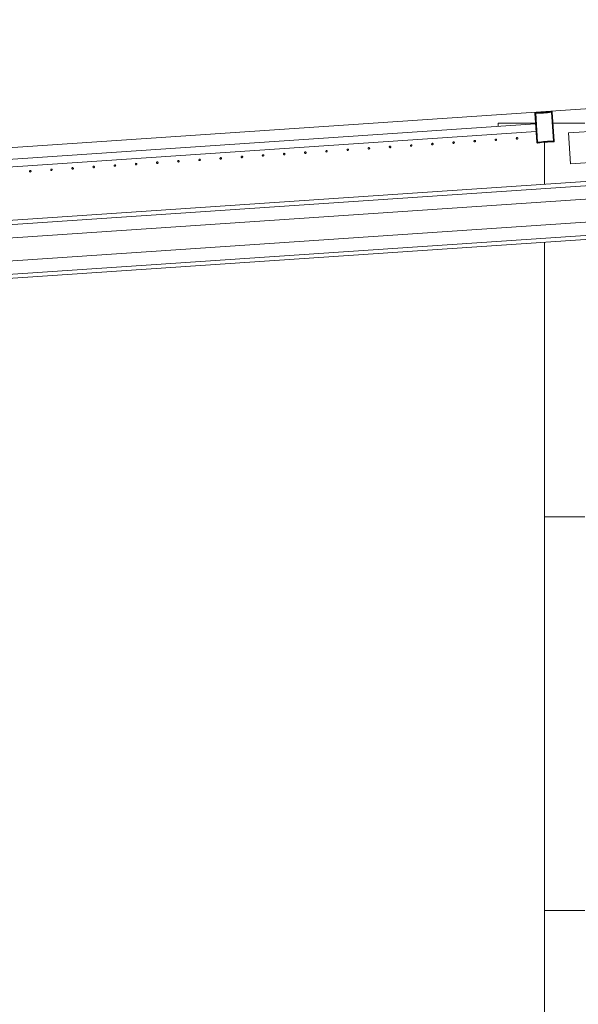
# Model space of a CAD drawing. Header units: millimetres. Extents: x -2624 to 101766, y -16 to 109490.
# Tile 151 of 153: x 92130 to 93579, y 90995 to 93547. Entities that reach past the tile are written whole.
import ezdxf

# ---------------------------------------------------------------- set-up
doc = ezdxf.new("R2010")
doc.units = ezdxf.units.MM
doc.header["$MEASUREMENT"] = 0
for name, color, linetype in [('Nouveau_Terrain _ Modifié.Terrain', 7, 'Continuous'), ('VRD _ Bordure.VRD', 7, 'Continuous'), ('VRD _ Clôture.VRD', 7, 'Continuous'), ('VRD _ Portail.VRD', 7, 'Continuous')]:
    doc.layers.add(name, color=color, linetype=linetype)

# ---------------------------------------------------------------- blocks, each defined once
blk = doc.blocks.new('Élément de coupe_13')
at = {"layer": 'VRD _ Bordure.VRD', "color": 7, "linetype": 'Continuous', "lineweight": 15}
for p, q in [((93468.1, 93278), (93371.3, 93278)), ((93371.3, 93278), (93371.3, 93269.8)), ((93595.9, 93278), (93513.2, 93278)), ((93491.3, 93229), (93491.3, 93119.7)), ((93491.3, 92969.3), (93491.3, 92278)), ((93491.3, 92278), (93491.3, 92258)), ((93491.3, 92258), (93595.9, 92258)), ((93491.3, 92258), (93491.3, 91258)), ((93491.3, 91258), (93491.3, 91238)), ((93491.3, 91238), (93595.9, 91238)), ((93491.3, 91238), (93491.3, 90238))]:
    blk.add_line(p, q, dxfattribs=at)
blk = doc.blocks.new('Élément de coupe_164')
at = {"layer": 'VRD _ Portail.VRD', "color": 7, "linetype": 'Continuous', "lineweight": 15}
for p, q in [((93692.8, 93262.6), (93553.1, 93253.1)), ((93553.1, 93253.1), (93558.5, 93173.3)), ((93558.5, 93173.3), (93698.2, 93182.8)), ((93701.5, 93133.9), (85390.4, 92572.6)), ((93702.2, 93123.2), (85391.1, 92561.9)), ((86602.3, 92609.3), (93704.5, 93089)), ((86606.3, 92549.4), (93708.6, 93029.1)), ((93710.9, 92994.9), (85399.8, 92433.6)), ((93711.6, 92984.2), (85400.5, 92422.9))]:
    blk.add_line(p, q, dxfattribs=at)
blk = doc.blocks.new('Élément de coupe_166')
at = {"layer": 'Nouveau_Terrain _ Modifié.Terrain', "color": 7, "linetype": 'Continuous', "lineweight": 15}
blk.add_line((97017.5, 93546.5), (90867.5, 93131.2), dxfattribs=at)
blk = doc.blocks.new('Élément de coupe_172')
at = {"layer": 'VRD _ Clôture.VRD', "color": 7, "linetype": 'Continuous', "lineweight": 15}
for p, q in [((90696.4, 93089.1), (93468.2, 93276.3)), ((90697.8, 93069.2), (93469.6, 93256.4))]:
    blk.add_line(p, q, dxfattribs=at)
blk = doc.blocks.new('Élément de coupe_1423')
at = {"layer": 'VRD _ Clôture.VRD', "color": 7, "linetype": 'Continuous', "lineweight": 15}
for p, q in [((93466.4, 93304.4), (93466.5, 93304.9)), ((93466.4, 93304), (93466.4, 93304.4)), ((93466.4, 93304), (93471.4, 93228.7)), ((93466.5, 93304.9), (93466.7, 93305.2)), ((93466.9, 93304), (93466.5, 93304)), ((93466.7, 93305.2), (93466.9, 93305.6)), ((93466.9, 93305.6), (93467.2, 93305.8)), ((93467.6, 93304.1), (93466.9, 93304)), ((93467.2, 93305.8), (93467.6, 93306)), ((93467.6, 93306), (93468, 93306.1)), ((93468.3, 93304.1), (93467.6, 93304.1)), ((93468, 93306.1), (93468.4, 93306.2)), ((93468.3, 93304.1), (93473.4, 93228.9)), ((93473.5, 93306.1), (93468.4, 93306.2)), ((93468.4, 93305.6), (93468.4, 93306)), ((93468.4, 93305), (93468.4, 93305.6)), ((93468.5, 93304.2), (93468.4, 93305)), ((93468.5, 93304.2), (93473.5, 93304.1)), ((93473.5, 93306.1), (93478.6, 93306.1)), ((93478.6, 93304.1), (93473.5, 93304.1)), ((93478.6, 93306.1), (93483.7, 93306.2)), ((93483.7, 93304.3), (93478.6, 93304.1)), ((93483.7, 93306.2), (93488.7, 93306.5)), ((93488.9, 93304.6), (93483.7, 93304.3)), ((93488.7, 93306.5), (93493.8, 93306.9)), ((93494, 93305), (93488.9, 93304.6)), ((93493.8, 93306.9), (93498.9, 93307.4)), ((93499.1, 93305.5), (93494, 93305)), ((93498.9, 93307.4), (93503.9, 93308.1)), ((93504.2, 93306.2), (93499.1, 93305.5)), ((93503.9, 93308.1), (93508.9, 93308.9)), ((93509.1, 93307), (93504.2, 93306.2)), ((93509.3, 93308.9), (93508.9, 93308.9)), ((93509, 93308.3), (93508.9, 93308.8)), ((93509.1, 93307.7), (93509, 93308.3)), ((93509.1, 93307), (93509.1, 93307.7)), ((93509.3, 93308.9), (93509.7, 93308.9)), ((93509.3, 93306.8), (93510.1, 93306.9)), ((93514.4, 93231.7), (93509.3, 93306.8)), ((93509.7, 93308.9), (93510.1, 93308.7)), ((93510.5, 93308.5), (93510.1, 93308.7)), ((93510.1, 93306.9), (93510.7, 93307)), ((93510.5, 93308.5), (93510.8, 93308.2)), ((93510.7, 93307), (93511.1, 93307)), ((93510.8, 93308.2), (93511, 93307.9)), ((93511, 93307.9), (93511.2, 93307.5)), ((93511.3, 93307.1), (93511.2, 93307.5)), ((93516.3, 93231.7), (93511.3, 93307.1)), ((93471.5, 93228.2), (93471.4, 93228.7)), ((93471.5, 93228.2), (93471.7, 93227.9)), ((93472, 93228.7), (93471.6, 93228.7)), ((93471.7, 93227.9), (93471.9, 93227.5)), ((93471.9, 93227.5), (93472.2, 93227.2)), ((93472.6, 93228.8), (93472, 93228.7)), ((93472.6, 93227), (93472.2, 93227.2)), ((93473.4, 93228.9), (93472.6, 93228.8)), ((93472.6, 93227), (93472.9, 93226.9)), ((93472.9, 93226.9), (93473.4, 93226.8)), ((93473.4, 93226.8), (93473.8, 93226.8)), ((93473.6, 93228.8), (93478.5, 93229.5)), ((93473.6, 93228.8), (93473.6, 93228)), ((93473.6, 93228), (93473.7, 93227.4)), ((93473.7, 93227.4), (93473.8, 93227)), ((93473.8, 93226.8), (93478.8, 93227.6)), ((93478.5, 93229.5), (93483.6, 93230.2)), ((93478.8, 93227.6), (93483.8, 93228.3)), ((93483.6, 93230.2), (93488.7, 93230.7)), ((93483.8, 93228.3), (93488.9, 93228.8)), ((93488.7, 93230.7), (93493.8, 93231.2)), ((93488.9, 93228.8), (93494, 93229.2)), ((93493.8, 93231.2), (93499, 93231.4)), ((93494, 93229.2), (93499, 93229.5)), ((93499, 93231.4), (93504.1, 93231.6)), ((93504.1, 93229.6), (93499, 93229.5)), ((93504.1, 93231.6), (93509.2, 93231.6)), ((93504.1, 93229.6), (93509.2, 93229.7)), ((93514.2, 93231.5), (93509.2, 93231.6)), ((93509.2, 93229.7), (93514.3, 93229.6)), ((93514.2, 93231.5), (93514.2, 93230.8)), ((93514.2, 93230.8), (93514.3, 93230.1)), ((93514.3, 93230.1), (93514.3, 93229.7)), ((93514.3, 93229.6), (93514.7, 93229.6)), ((93514.4, 93231.7), (93515.1, 93231.7)), ((93514.7, 93229.6), (93515.1, 93229.7)), ((93515.1, 93231.7), (93515.8, 93231.7)), ((93515.1, 93229.7), (93515.5, 93229.9)), ((93515.5, 93229.9), (93515.8, 93230.2)), ((93515.8, 93231.7), (93516.2, 93231.7)), ((93515.8, 93230.2), (93516, 93230.5)), ((93516, 93230.5), (93516.2, 93230.9)), ((93516.2, 93230.9), (93516.3, 93231.3)), ((93516.3, 93231.3), (93516.3, 93231.7))]:
    blk.add_line(p, q, dxfattribs=at)
blk = doc.blocks.new('Élément de coupe_1546')
at = {"layer": 'VRD _ Clôture.VRD', "color": 7, "linetype": 'Continuous', "lineweight": 15}
for p, q in [((92156, 93154.3), (92155.9, 93154)), ((92155.9, 93154), (92155.9, 93153.6)), ((92155.9, 93153.6), (92155.9, 93153.3)), ((92155.9, 93153.3), (92156.1, 93152.9)), ((92156.1, 93154.6), (92156, 93154.3)), ((92156.3, 93154.9), (92156.1, 93154.6)), ((92156.1, 93152.9), (92156.2, 93152.6)), ((92156.2, 93152.6), (92156.4, 93152.4)), ((92156.8, 93155.4), (92156.5, 93155.2)), ((92156.7, 93152.1), (92157, 93151.9)), ((92157.1, 93155.6), (92156.8, 93155.4)), ((92157, 93151.9), (92157.3, 93151.8)), ((92157.4, 93155.7), (92157.1, 93155.6)), ((92157.3, 93151.8), (92157.7, 93151.8)), ((92157.7, 93155.7), (92157.4, 93155.7)), ((92158.1, 93155.7), (92157.7, 93155.7)), ((92157.7, 93151.8), (92158, 93151.7)), ((92158, 93151.7), (92158.4, 93151.8)), ((92158.4, 93155.7), (92158.1, 93155.7)), ((92158.8, 93155.5), (92158.4, 93155.7)), ((92158.4, 93151.8), (92158.7, 93151.9)), ((92158.7, 93151.9), (92159, 93152.1)), ((92159.1, 93155.4), (92158.8, 93155.5)), ((92159, 93152.1), (92159.3, 93152.3)), ((92159.5, 93154.9), (92159.3, 93155.1)), ((92159.7, 93154.6), (92159.5, 93154.9)), ((92159.5, 93152.6), (92159.7, 93152.9)), ((92159.8, 93154.2), (92159.7, 93154.6)), ((92159.7, 93152.9), (92159.8, 93153.2)), ((92159.9, 93153.9), (92159.8, 93154.2)), ((92159.8, 93153.2), (92159.9, 93153.5)), ((92159.9, 93153.5), (92159.9, 93153.9))]:
    blk.add_line(p, q, dxfattribs=at)
blk = doc.blocks.new('Élément de coupe_1547')
at = {"layer": 'VRD _ Clôture.VRD', "color": 7, "linetype": 'Continuous', "lineweight": 15}
for p, q in [((92211, 93158.3), (92210.8, 93158)), ((92210.8, 93158), (92210.8, 93157.7)), ((92210.8, 93157.7), (92210.8, 93157.3)), ((92210.8, 93157.3), (92210.8, 93157)), ((92210.8, 93157), (92210.9, 93156.6)), ((92210.9, 93156.6), (92211.1, 93156.3)), ((92211.1, 93158.6), (92211, 93158.3)), ((92211.1, 93156.3), (92211.3, 93156.1)), ((92211.6, 93159.1), (92211.4, 93158.9)), ((92211.9, 93159.3), (92211.6, 93159.1)), ((92211.6, 93155.8), (92211.9, 93155.7)), ((92212.3, 93159.4), (92211.9, 93159.3)), ((92211.9, 93155.7), (92212.2, 93155.5)), ((92212.2, 93155.5), (92212.5, 93155.5)), ((92212.6, 93159.4), (92212.3, 93159.4)), ((92212.5, 93155.5), (92212.9, 93155.5)), ((92213, 93159.4), (92212.6, 93159.4)), ((92212.9, 93155.5), (92213.2, 93155.5)), ((92213.3, 93159.4), (92213, 93159.4)), ((92213.2, 93155.5), (92213.6, 93155.6)), ((92213.6, 93159.2), (92213.3, 93159.4)), ((92213.9, 93159.1), (92213.6, 93159.2)), ((92213.6, 93155.6), (92213.9, 93155.8)), ((92213.9, 93155.8), (92214.1, 93156)), ((92214.4, 93158.6), (92214.2, 93158.8)), ((92214.6, 93158.3), (92214.4, 93158.6)), ((92214.4, 93156.3), (92214.6, 93156.6)), ((92214.7, 93157.9), (92214.6, 93158.3)), ((92214.6, 93156.6), (92214.7, 93156.9)), ((92214.8, 93157.6), (92214.7, 93157.9)), ((92214.7, 93157.2), (92214.8, 93157.6)), ((92214.7, 93156.9), (92214.7, 93157.2))]:
    blk.add_line(p, q, dxfattribs=at)
blk = doc.blocks.new('Élément de coupe_1548')
at = {"layer": 'VRD _ Clôture.VRD', "color": 7, "linetype": 'Continuous', "lineweight": 15}
for p, q in [((92265.7, 93161.7), (92265.6, 93161.4)), ((92265.6, 93161.4), (92265.6, 93161)), ((92265.6, 93161), (92265.7, 93160.7)), ((92265.8, 93162), (92265.7, 93161.7)), ((92265.7, 93160.7), (92265.8, 93160.3)), ((92266, 93162.3), (92265.8, 93162)), ((92265.8, 93160.3), (92266, 93160)), ((92266, 93160), (92266.2, 93159.8)), ((92266.5, 93162.8), (92266.2, 93162.6)), ((92266.8, 93163), (92266.5, 93162.8)), ((92266.5, 93159.5), (92266.8, 93159.4)), ((92267.2, 93163.1), (92266.8, 93163)), ((92266.8, 93159.4), (92267.1, 93159.2)), ((92267.1, 93159.2), (92267.4, 93159.2)), ((92267.5, 93163.2), (92267.2, 93163.1)), ((92267.4, 93159.2), (92267.8, 93159.2)), ((92267.8, 93163.1), (92267.5, 93163.2)), ((92268.2, 93163.1), (92267.8, 93163.1)), ((92267.8, 93159.2), (92268.1, 93159.2)), ((92268.1, 93159.2), (92268.4, 93159.3)), ((92268.5, 93163), (92268.2, 93163.1)), ((92268.4, 93159.3), (92268.7, 93159.5)), ((92268.8, 93162.8), (92268.5, 93163)), ((92268.7, 93159.5), (92269, 93159.7)), ((92269.3, 93162.3), (92269.1, 93162.5)), ((92269.2, 93160), (92269.4, 93160.3)), ((92269.5, 93162), (92269.3, 93162.3)), ((92269.4, 93160.3), (92269.6, 93160.6)), ((92269.6, 93161.6), (92269.5, 93162)), ((92269.6, 93161.3), (92269.6, 93161.6)), ((92269.6, 93160.9), (92269.6, 93161.3)), ((92269.6, 93160.6), (92269.6, 93160.9))]:
    blk.add_line(p, q, dxfattribs=at)
blk = doc.blocks.new('Élément de coupe_1549')
at = {"layer": 'VRD _ Clôture.VRD', "color": 7, "linetype": 'Continuous', "lineweight": 15}
for p, q in [((92320.6, 93165.4), (92320.5, 93165.1)), ((92320.5, 93165.1), (92320.5, 93164.7)), ((92320.5, 93164.7), (92320.6, 93164.4)), ((92320.7, 93165.7), (92320.6, 93165.4)), ((92320.6, 93164.4), (92320.7, 93164.1)), ((92320.9, 93166), (92320.7, 93165.7)), ((92320.7, 93164.1), (92320.8, 93163.7)), ((92320.8, 93163.7), (92321.1, 93163.5)), ((92321.4, 93166.5), (92321.1, 93166.3)), ((92321.3, 93163.2), (92321.6, 93163.1)), ((92321.7, 93166.7), (92321.4, 93166.5)), ((92321.6, 93163.1), (92322, 93162.9)), ((92322, 93166.8), (92321.7, 93166.7)), ((92322.4, 93166.9), (92322, 93166.8)), ((92322, 93162.9), (92322.3, 93162.9)), ((92322.3, 93162.9), (92322.6, 93162.9)), ((92322.7, 93166.9), (92322.4, 93166.9)), ((92322.6, 93162.9), (92323, 93162.9)), ((92323.1, 93166.8), (92322.7, 93166.9)), ((92323, 93162.9), (92323.3, 93163)), ((92323.4, 93166.7), (92323.1, 93166.8)), ((92323.3, 93163), (92323.6, 93163.2)), ((92323.7, 93166.5), (92323.4, 93166.7)), ((92323.6, 93163.2), (92323.9, 93163.4)), ((92324.2, 93166), (92323.9, 93166.2)), ((92324.1, 93163.7), (92324.3, 93164)), ((92324.3, 93165.7), (92324.2, 93166)), ((92324.4, 93165.3), (92324.3, 93165.7)), ((92324.3, 93164), (92324.4, 93164.3)), ((92324.5, 93165), (92324.4, 93165.3)), ((92324.4, 93164.3), (92324.5, 93164.7)), ((92324.5, 93164.7), (92324.5, 93165))]:
    blk.add_line(p, q, dxfattribs=at)
blk = doc.blocks.new('Élément de coupe_1550')
at = {"layer": 'VRD _ Clôture.VRD', "color": 7, "linetype": 'Continuous', "lineweight": 15}
for p, q in [((92375.5, 93169.1), (92375.4, 93168.8)), ((92375.4, 93168.8), (92375.4, 93168.4)), ((92375.4, 93168.4), (92375.4, 93168.1)), ((92375.4, 93168.1), (92375.6, 93167.8)), ((92375.6, 93169.5), (92375.5, 93169.1)), ((92375.8, 93169.7), (92375.6, 93169.5)), ((92375.6, 93167.8), (92375.7, 93167.5)), ((92375.7, 93167.5), (92375.9, 93167.2)), ((92376.3, 93170.2), (92376, 93170)), ((92376.2, 93167), (92376.5, 93166.8)), ((92376.6, 93170.4), (92376.3, 93170.2)), ((92376.5, 93166.8), (92376.8, 93166.6)), ((92376.9, 93170.5), (92376.6, 93170.4)), ((92376.8, 93166.6), (92377.2, 93166.6)), ((92377.2, 93170.6), (92376.9, 93170.5)), ((92377.6, 93170.6), (92377.2, 93170.6)), ((92377.2, 93166.6), (92377.5, 93166.6)), ((92377.5, 93166.6), (92377.9, 93166.6)), ((92377.9, 93170.5), (92377.6, 93170.6)), ((92378.3, 93170.4), (92377.9, 93170.5)), ((92377.9, 93166.6), (92378.2, 93166.7)), ((92378.2, 93166.7), (92378.5, 93166.9)), ((92378.6, 93170.2), (92378.3, 93170.4)), ((92378.5, 93166.9), (92378.8, 93167.1)), ((92379, 93169.7), (92378.8, 93170)), ((92379.2, 93169.4), (92379, 93169.7)), ((92379, 93167.4), (92379.2, 93167.7)), ((92379.3, 93169), (92379.2, 93169.4)), ((92379.2, 93167.7), (92379.3, 93168)), ((92379.4, 93168.7), (92379.3, 93169)), ((92379.3, 93168), (92379.4, 93168.4)), ((92379.4, 93168.4), (92379.4, 93168.7))]:
    blk.add_line(p, q, dxfattribs=at)
blk = doc.blocks.new('Élément de coupe_1551')
at = {"layer": 'VRD _ Clôture.VRD', "color": 7, "linetype": 'Continuous', "lineweight": 15}
for p, q in [((92430.5, 93173.2), (92430.3, 93172.8)), ((92430.3, 93172.8), (92430.3, 93172.5)), ((92430.3, 93172.5), (92430.3, 93172.1)), ((92430.3, 93172.1), (92430.3, 93171.8)), ((92430.3, 93171.8), (92430.4, 93171.5)), ((92430.4, 93171.5), (92430.6, 93171.2)), ((92430.6, 93173.5), (92430.5, 93173.2)), ((92430.6, 93171.2), (92430.8, 93170.9)), ((92431.1, 93173.9), (92430.9, 93173.7)), ((92431.4, 93174.1), (92431.1, 93173.9)), ((92431.8, 93174.2), (92431.4, 93174.1)), ((92432.1, 93174.3), (92431.8, 93174.2)), ((92432.5, 93174.3), (92432.1, 93174.3)), ((92432.8, 93174.2), (92432.5, 93174.3)), ((92433.1, 93174.1), (92432.8, 93174.2)), ((92433.4, 93173.9), (92433.1, 93174.1)), ((92433.4, 93170.6), (92433.6, 93170.8)), ((92433.9, 93173.4), (92433.7, 93173.7)), ((92434.1, 93173.1), (92433.9, 93173.4)), ((92433.9, 93171.1), (92434.1, 93171.4)), ((92434.2, 93172.8), (92434.1, 93173.1)), ((92434.1, 93171.4), (92434.2, 93171.7)), ((92434.3, 93172.4), (92434.2, 93172.8)), ((92434.2, 93172.1), (92434.3, 93172.4)), ((92434.2, 93171.7), (92434.2, 93172.1)), ((92431.1, 93170.7), (92431.4, 93170.5)), ((92431.4, 93170.5), (92431.7, 93170.4)), ((92431.7, 93170.4), (92432, 93170.3)), ((92432, 93170.3), (92432.4, 93170.3)), ((92432.4, 93170.3), (92432.7, 93170.3)), ((92432.7, 93170.3), (92433.1, 93170.4)), ((92433.1, 93170.4), (92433.4, 93170.6))]:
    blk.add_line(p, q, dxfattribs=at)
blk = doc.blocks.new('Élément de coupe_1552')
at = {"layer": 'VRD _ Clôture.VRD', "color": 7, "linetype": 'Continuous', "lineweight": 15}
for p, q in [((92485.2, 93176.5), (92485.1, 93176.2)), ((92485.1, 93176.2), (92485.1, 93175.8)), ((92485.1, 93175.8), (92485.2, 93175.5)), ((92485.3, 93176.9), (92485.2, 93176.5)), ((92485.2, 93175.5), (92485.3, 93175.2)), ((92485.5, 93177.2), (92485.3, 93176.9)), ((92485.3, 93175.2), (92485.5, 93174.9)), ((92485.5, 93174.9), (92485.7, 93174.6)), ((92486, 93177.6), (92485.7, 93177.4)), ((92486.3, 93177.8), (92486, 93177.6)), ((92486, 93174.4), (92486.3, 93174.2)), ((92486.7, 93177.9), (92486.3, 93177.8)), ((92486.3, 93174.2), (92486.6, 93174.1)), ((92486.6, 93174.1), (92486.9, 93174)), ((92487, 93178), (92486.7, 93177.9)), ((92486.9, 93174), (92487.3, 93174)), ((92487.3, 93178), (92487, 93178)), ((92487.7, 93177.9), (92487.3, 93178)), ((92487.3, 93174), (92487.6, 93174)), ((92487.6, 93174), (92487.9, 93174.2)), ((92488, 93177.8), (92487.7, 93177.9)), ((92487.9, 93174.2), (92488.2, 93174.3)), ((92488.3, 93177.6), (92488, 93177.8)), ((92488.2, 93174.3), (92488.5, 93174.5)), ((92488.8, 93177.1), (92488.6, 93177.4)), ((92488.7, 93174.8), (92488.9, 93175.1)), ((92489, 93176.8), (92488.8, 93177.1)), ((92488.9, 93175.1), (92489.1, 93175.4)), ((92489.1, 93176.5), (92489, 93176.8)), ((92489.1, 93176.1), (92489.1, 93176.5)), ((92489.1, 93175.8), (92489.1, 93176.1)), ((92489.1, 93175.4), (92489.1, 93175.8))]:
    blk.add_line(p, q, dxfattribs=at)
blk = doc.blocks.new('Élément de coupe_1553')
at = {"layer": 'VRD _ Clôture.VRD', "color": 7, "linetype": 'Continuous', "lineweight": 15}
for p, q in [((92540.1, 93180.2), (92540, 93179.9)), ((92540, 93179.9), (92540, 93179.6)), ((92540, 93179.6), (92540.1, 93179.2)), ((92540.2, 93180.6), (92540.1, 93180.2)), ((92540.1, 93179.2), (92540.2, 93178.9)), ((92540.4, 93180.9), (92540.2, 93180.6)), ((92540.2, 93178.9), (92540.3, 93178.6)), ((92540.3, 93178.6), (92540.6, 93178.3)), ((92540.9, 93181.3), (92540.6, 93181.1)), ((92540.8, 93178.1), (92541.1, 93177.9)), ((92541.2, 93181.5), (92540.9, 93181.3)), ((92541.1, 93177.9), (92541.5, 93177.8)), ((92541.5, 93181.6), (92541.2, 93181.5)), ((92541.9, 93181.7), (92541.5, 93181.6)), ((92541.5, 93177.8), (92541.8, 93177.7)), ((92541.8, 93177.7), (92542.1, 93177.7)), ((92542.2, 93181.7), (92541.9, 93181.7)), ((92542.1, 93177.7), (92542.5, 93177.7)), ((92542.6, 93181.6), (92542.2, 93181.7)), ((92542.5, 93177.7), (92542.8, 93177.9)), ((92542.9, 93181.5), (92542.6, 93181.6)), ((92542.8, 93177.9), (92543.1, 93178)), ((92543.2, 93181.3), (92542.9, 93181.5)), ((92543.1, 93178), (92543.4, 93178.2)), ((92543.7, 93180.8), (92543.4, 93181.1)), ((92543.6, 93178.5), (92543.8, 93178.8)), ((92543.8, 93180.5), (92543.7, 93180.8)), ((92543.9, 93180.2), (92543.8, 93180.5)), ((92543.8, 93178.8), (92543.9, 93179.1)), ((92544, 93179.8), (92543.9, 93180.2)), ((92543.9, 93179.1), (92544, 93179.5)), ((92544, 93179.5), (92544, 93179.8))]:
    blk.add_line(p, q, dxfattribs=at)
blk = doc.blocks.new('Élément de coupe_1554')
at = {"layer": 'VRD _ Clôture.VRD', "color": 7, "linetype": 'Continuous', "lineweight": 15}
for p, q in [((92595, 93184), (92594.9, 93183.6)), ((92594.9, 93183.6), (92594.9, 93183.3)), ((92594.9, 93183.3), (92594.9, 93182.9)), ((92594.9, 93182.9), (92595.1, 93182.6)), ((92595.1, 93184.3), (92595, 93184)), ((92595.3, 93184.6), (92595.1, 93184.3)), ((92595.1, 93182.6), (92595.2, 93182.3)), ((92595.2, 93182.3), (92595.4, 93182)), ((92595.8, 93185.1), (92595.5, 93184.8)), ((92595.7, 93181.8), (92596, 93181.6)), ((92596.1, 93185.2), (92595.8, 93185.1)), ((92596, 93181.6), (92596.3, 93181.5)), ((92596.4, 93185.3), (92596.1, 93185.2)), ((92596.3, 93181.5), (92596.7, 93181.4)), ((92596.7, 93185.4), (92596.4, 93185.3)), ((92597.1, 93185.4), (92596.7, 93185.4)), ((92596.7, 93181.4), (92597, 93181.4)), ((92597, 93181.4), (92597.4, 93181.5)), ((92597.4, 93185.3), (92597.1, 93185.4)), ((92597.8, 93185.2), (92597.4, 93185.3)), ((92597.4, 93181.5), (92597.7, 93181.6)), ((92597.7, 93181.6), (92598, 93181.7)), ((92598.1, 93185), (92597.8, 93185.2)), ((92598, 93181.7), (92598.3, 93182)), ((92598.5, 93184.5), (92598.3, 93184.8)), ((92598.7, 93184.2), (92598.5, 93184.5)), ((92598.5, 93182.2), (92598.7, 93182.5)), ((92598.8, 93183.9), (92598.7, 93184.2)), ((92598.7, 93182.5), (92598.8, 93182.8)), ((92598.9, 93183.5), (92598.8, 93183.9)), ((92598.8, 93182.8), (92598.9, 93183.2)), ((92598.9, 93183.2), (92598.9, 93183.5))]:
    blk.add_line(p, q, dxfattribs=at)
blk = doc.blocks.new('Élément de coupe_1555')
at = {"layer": 'VRD _ Clôture.VRD', "color": 7, "linetype": 'Continuous', "lineweight": 15}
for p, q in [((92650, 93188), (92649.8, 93187.7)), ((92649.8, 93187.7), (92649.8, 93187.3)), ((92649.8, 93187.3), (92649.8, 93187)), ((92649.8, 93187), (92649.8, 93186.6)), ((92649.8, 93186.6), (92649.9, 93186.3)), ((92649.9, 93186.3), (92650.1, 93186)), ((92650.1, 93188.3), (92650, 93188)), ((92650.1, 93186), (92650.3, 93185.7)), ((92650.6, 93188.8), (92650.4, 93188.5)), ((92650.9, 93188.9), (92650.6, 93188.8)), ((92650.6, 93185.5), (92650.9, 93185.3)), ((92651.3, 93189), (92650.9, 93188.9)), ((92650.9, 93185.3), (92651.2, 93185.2)), ((92651.2, 93185.2), (92651.5, 93185.1)), ((92651.6, 93189.1), (92651.3, 93189)), ((92651.5, 93185.1), (92651.9, 93185.1)), ((92652, 93189.1), (92651.6, 93189.1)), ((92651.9, 93185.1), (92652.2, 93185.2)), ((92652.3, 93189), (92652, 93189.1)), ((92652.2, 93185.2), (92652.6, 93185.3)), ((92652.6, 93188.9), (92652.3, 93189)), ((92652.9, 93188.7), (92652.6, 93188.9)), ((92652.6, 93185.3), (92652.9, 93185.4)), ((92652.9, 93185.4), (92653.1, 93185.7)), ((92653.4, 93188.2), (92653.2, 93188.5)), ((92653.6, 93187.9), (92653.4, 93188.2)), ((92653.4, 93185.9), (92653.6, 93186.2)), ((92653.7, 93187.6), (92653.6, 93187.9)), ((92653.6, 93186.2), (92653.7, 93186.5)), ((92653.8, 93187.2), (92653.7, 93187.6)), ((92653.7, 93186.9), (92653.8, 93187.2)), ((92653.7, 93186.5), (92653.7, 93186.9))]:
    blk.add_line(p, q, dxfattribs=at)
blk = doc.blocks.new('Élément de coupe_1556')
at = {"layer": 'VRD _ Clôture.VRD', "color": 7, "linetype": 'Continuous', "lineweight": 15}
for p, q in [((92704.7, 93191.4), (92704.6, 93191)), ((92704.6, 93191), (92704.6, 93190.7)), ((92704.6, 93190.7), (92704.7, 93190.3)), ((92704.8, 93191.7), (92704.7, 93191.4)), ((92704.7, 93190.3), (92704.8, 93190)), ((92705, 93192), (92704.8, 93191.7)), ((92704.8, 93190), (92705, 93189.7)), ((92705, 93189.7), (92705.2, 93189.4)), ((92705.5, 93192.5), (92705.2, 93192.2)), ((92705.8, 93192.6), (92705.5, 93192.5)), ((92705.5, 93189.2), (92705.8, 93189)), ((92706.2, 93192.7), (92705.8, 93192.6)), ((92705.8, 93189), (92706.1, 93188.9)), ((92706.1, 93188.9), (92706.4, 93188.8)), ((92706.5, 93192.8), (92706.2, 93192.7)), ((92706.4, 93188.8), (92706.8, 93188.8)), ((92706.8, 93192.8), (92706.5, 93192.8)), ((92707.2, 93192.7), (92706.8, 93192.8)), ((92706.8, 93188.8), (92707.1, 93188.9)), ((92707.1, 93188.9), (92707.4, 93189)), ((92707.5, 93192.6), (92707.2, 93192.7)), ((92707.4, 93189), (92707.7, 93189.1)), ((92707.8, 93192.4), (92707.5, 93192.6)), ((92707.7, 93189.1), (92708, 93189.4)), ((92708.3, 93191.9), (92708.1, 93192.2)), ((92708.2, 93189.6), (92708.4, 93189.9)), ((92708.5, 93191.6), (92708.3, 93191.9)), ((92708.4, 93189.9), (92708.6, 93190.3)), ((92708.6, 93191.3), (92708.5, 93191.6)), ((92708.6, 93190.9), (92708.6, 93191.3)), ((92708.6, 93190.6), (92708.6, 93190.9)), ((92708.6, 93190.3), (92708.6, 93190.6))]:
    blk.add_line(p, q, dxfattribs=at)
blk = doc.blocks.new('Élément de coupe_1557')
at = {"layer": 'VRD _ Clôture.VRD', "color": 7, "linetype": 'Continuous', "lineweight": 15}
for p, q in [((92760.7, 93196.3), (92760.4, 93196.2)), ((92761, 93196.5), (92760.7, 93196.3)), ((92761.4, 93196.5), (92761, 93196.5)), ((92761.7, 93196.5), (92761.4, 93196.5)), ((92762.1, 93196.4), (92761.7, 93196.5)), ((92762.4, 93196.3), (92762.1, 93196.4)), ((92762.7, 93196.1), (92762.4, 93196.3)), ((92759.6, 93195.1), (92759.5, 93194.7)), ((92759.5, 93194.7), (92759.5, 93194.4)), ((92759.5, 93194.4), (92759.6, 93194)), ((92759.7, 93195.4), (92759.6, 93195.1)), ((92759.6, 93194), (92759.7, 93193.7)), ((92759.9, 93195.7), (92759.7, 93195.4)), ((92759.7, 93193.7), (92759.8, 93193.4)), ((92759.8, 93193.4), (92760.1, 93193.1)), ((92760.4, 93196.2), (92760.1, 93196)), ((92760.3, 93192.9), (92760.6, 93192.7)), ((92760.6, 93192.7), (92761, 93192.6)), ((92761, 93192.6), (92761.3, 93192.5)), ((92761.3, 93192.5), (92761.6, 93192.5)), ((92761.6, 93192.5), (92762, 93192.6)), ((92762, 93192.6), (92762.3, 93192.7)), ((92762.3, 93192.7), (92762.6, 93192.9)), ((92762.6, 93192.9), (92762.9, 93193.1)), ((92763.2, 93195.6), (92762.9, 93195.9)), ((92763.1, 93193.3), (92763.3, 93193.6)), ((92763.3, 93195.3), (92763.2, 93195.6)), ((92763.4, 93195), (92763.3, 93195.3)), ((92763.3, 93193.6), (92763.4, 93194)), ((92763.5, 93194.6), (92763.4, 93195)), ((92763.4, 93194), (92763.5, 93194.3)), ((92763.5, 93194.3), (92763.5, 93194.6))]:
    blk.add_line(p, q, dxfattribs=at)
blk = doc.blocks.new('Élément de coupe_1558')
at = {"layer": 'VRD _ Clôture.VRD', "color": 7, "linetype": 'Continuous', "lineweight": 15}
for p, q in [((92814.5, 93198.8), (92814.4, 93198.4)), ((92814.4, 93198.4), (92814.4, 93198.1)), ((92814.4, 93198.1), (92814.4, 93197.7)), ((92814.4, 93197.7), (92814.6, 93197.4)), ((92814.6, 93199.1), (92814.5, 93198.8)), ((92814.8, 93199.4), (92814.6, 93199.1)), ((92814.6, 93197.4), (92814.7, 93197.1)), ((92814.7, 93197.1), (92814.9, 93196.8)), ((92815.3, 93199.9), (92815, 93199.7)), ((92815.2, 93196.6), (92815.5, 93196.4)), ((92815.6, 93200), (92815.3, 93199.9)), ((92815.5, 93196.4), (92815.8, 93196.3)), ((92815.9, 93200.2), (92815.6, 93200)), ((92815.8, 93196.3), (92816.2, 93196.2)), ((92816.2, 93200.2), (92815.9, 93200.2)), ((92816.6, 93200.2), (92816.2, 93200.2)), ((92816.9, 93200.1), (92816.6, 93200.2)), ((92817.3, 93200), (92816.9, 93200.1)), ((92816.9, 93196.3), (92817.2, 93196.4)), ((92817.2, 93196.4), (92817.5, 93196.6)), ((92817.6, 93199.8), (92817.3, 93200)), ((92817.5, 93196.6), (92817.8, 93196.8)), ((92818, 93199.3), (92817.8, 93199.6)), ((92818.2, 93199), (92818, 93199.3)), ((92818, 93197), (92818.2, 93197.3)), ((92818.3, 93198.7), (92818.2, 93199)), ((92818.2, 93197.3), (92818.3, 93197.7)), ((92818.4, 93198.4), (92818.3, 93198.7)), ((92818.3, 93197.7), (92818.4, 93198)), ((92818.4, 93198), (92818.4, 93198.4)), ((92816.2, 93196.2), (92816.5, 93196.2)), ((92816.5, 93196.2), (92816.9, 93196.3))]:
    blk.add_line(p, q, dxfattribs=at)
blk = doc.blocks.new('Élément de coupe_1559')
at = {"layer": 'VRD _ Clôture.VRD', "color": 7, "linetype": 'Continuous', "lineweight": 15}
for p, q in [((92869.5, 93202.8), (92869.3, 93202.5)), ((92869.3, 93202.5), (92869.3, 93202.1)), ((92869.3, 93202.1), (92869.3, 93201.8)), ((92869.3, 93201.8), (92869.3, 93201.4)), ((92869.3, 93201.4), (92869.4, 93201.1)), ((92869.4, 93201.1), (92869.6, 93200.8)), ((92869.6, 93203.1), (92869.5, 93202.8)), ((92869.6, 93200.8), (92869.8, 93200.5)), ((92870.1, 93203.6), (92869.9, 93203.4)), ((92870.4, 93203.8), (92870.1, 93203.6)), ((92870.1, 93200.3), (92870.4, 93200.1)), ((92870.8, 93203.9), (92870.4, 93203.8)), ((92870.4, 93200.1), (92870.7, 93200)), ((92870.7, 93200), (92871, 93199.9)), ((92871.1, 93203.9), (92870.8, 93203.9)), ((92871, 93199.9), (92871.4, 93199.9)), ((92871.5, 93203.9), (92871.1, 93203.9)), ((92871.4, 93199.9), (92871.7, 93200)), ((92871.8, 93203.8), (92871.5, 93203.9)), ((92871.7, 93200), (92872.1, 93200.1)), ((92872.1, 93203.7), (92871.8, 93203.8)), ((92872.4, 93203.5), (92872.1, 93203.7)), ((92872.1, 93200.1), (92872.4, 93200.3)), ((92872.4, 93200.3), (92872.6, 93200.5)), ((92872.9, 93203), (92872.7, 93203.3)), ((92873.1, 93202.7), (92872.9, 93203)), ((92872.9, 93200.7), (92873.1, 93201)), ((92873.2, 93202.4), (92873.1, 93202.7)), ((92873.1, 93201), (92873.2, 93201.4)), ((92873.3, 93202.1), (92873.2, 93202.4)), ((92873.2, 93201.7), (92873.3, 93202.1)), ((92873.2, 93201.4), (92873.2, 93201.7))]:
    blk.add_line(p, q, dxfattribs=at)
blk = doc.blocks.new('Élément de coupe_1560')
at = {"layer": 'VRD _ Clôture.VRD', "color": 7, "linetype": 'Continuous', "lineweight": 15}
for p, q in [((92924.2, 93206.2), (92924.1, 93205.8)), ((92924.1, 93205.8), (92924.1, 93205.5)), ((92924.1, 93205.5), (92924.2, 93205.2)), ((92924.3, 93206.5), (92924.2, 93206.2)), ((92924.2, 93205.2), (92924.3, 93204.8)), ((92924.5, 93206.8), (92924.3, 93206.5)), ((92924.3, 93204.8), (92924.5, 93204.5)), ((92924.5, 93204.5), (92924.7, 93204.2)), ((92925, 93207.3), (92924.7, 93207.1)), ((92925.3, 93207.5), (92925, 93207.3)), ((92925, 93204), (92925.3, 93203.8)), ((92925.7, 93207.6), (92925.3, 93207.5)), ((92925.3, 93203.8), (92925.6, 93203.7)), ((92925.6, 93203.7), (92925.9, 93203.6)), ((92926, 93207.6), (92925.7, 93207.6)), ((92925.9, 93203.6), (92926.3, 93203.6)), ((92926.3, 93207.6), (92926, 93207.6)), ((92926.7, 93207.6), (92926.3, 93207.6)), ((92926.3, 93203.6), (92926.6, 93203.7)), ((92926.6, 93203.7), (92926.9, 93203.8)), ((92927, 93207.4), (92926.7, 93207.6)), ((92926.9, 93203.8), (92927.2, 93204)), ((92927.3, 93207.2), (92927, 93207.4)), ((92927.2, 93204), (92927.5, 93204.2)), ((92927.8, 93206.7), (92927.6, 93207)), ((92927.7, 93204.5), (92927.9, 93204.8)), ((92928, 93206.4), (92927.8, 93206.7)), ((92927.9, 93204.8), (92928.1, 93205.1)), ((92928.1, 93206.1), (92928, 93206.4)), ((92928.1, 93205.8), (92928.1, 93206.1)), ((92928.1, 93205.4), (92928.1, 93205.8)), ((92928.1, 93205.1), (92928.1, 93205.4))]:
    blk.add_line(p, q, dxfattribs=at)
blk = doc.blocks.new('Élément de coupe_1561')
at = {"layer": 'VRD _ Clôture.VRD', "color": 7, "linetype": 'Continuous', "lineweight": 15}
for p, q in [((92979.1, 93209.9), (92979, 93209.6)), ((92979, 93209.6), (92979, 93209.2)), ((92979, 93209.2), (92979.1, 93208.9)), ((92979.2, 93210.2), (92979.1, 93209.9)), ((92979.1, 93208.9), (92979.2, 93208.5)), ((92979.4, 93210.5), (92979.2, 93210.2)), ((92979.2, 93208.5), (92979.3, 93208.2)), ((92979.3, 93208.2), (92979.6, 93208)), ((92979.9, 93211), (92979.6, 93210.8)), ((92979.8, 93207.7), (92980.1, 93207.5)), ((92980.2, 93211.2), (92979.9, 93211)), ((92980.1, 93207.5), (92980.5, 93207.4)), ((92980.5, 93211.3), (92980.2, 93211.2)), ((92980.9, 93211.3), (92980.5, 93211.3)), ((92980.5, 93207.4), (92980.8, 93207.3)), ((92980.8, 93207.3), (92981.1, 93207.3)), ((92981.2, 93211.3), (92980.9, 93211.3)), ((92981.1, 93207.3), (92981.5, 93207.4)), ((92981.6, 93211.3), (92981.2, 93211.3)), ((92981.5, 93207.4), (92981.8, 93207.5)), ((92981.9, 93211.1), (92981.6, 93211.3)), ((92981.8, 93207.5), (92982.1, 93207.7)), ((92982.2, 93211), (92981.9, 93211.1)), ((92982.1, 93207.7), (92982.4, 93207.9)), ((92982.7, 93210.5), (92982.4, 93210.7)), ((92982.6, 93208.2), (92982.8, 93208.5)), ((92982.8, 93210.1), (92982.7, 93210.5)), ((92982.9, 93209.8), (92982.8, 93210.1)), ((92982.8, 93208.5), (92982.9, 93208.8)), ((92983, 93209.5), (92982.9, 93209.8)), ((92982.9, 93208.8), (92983, 93209.1)), ((92983, 93209.1), (92983, 93209.5))]:
    blk.add_line(p, q, dxfattribs=at)
blk = doc.blocks.new('Élément de coupe_1562')
at = {"layer": 'VRD _ Clôture.VRD', "color": 7, "linetype": 'Continuous', "lineweight": 15}
for p, q in [((93034, 93213.6), (93033.9, 93213.3)), ((93033.9, 93213.3), (93033.9, 93212.9)), ((93033.9, 93212.9), (93033.9, 93212.6)), ((93033.9, 93212.6), (93034.1, 93212.2)), ((93034.1, 93213.9), (93034, 93213.6)), ((93034.3, 93214.2), (93034.1, 93213.9)), ((93034.1, 93212.2), (93034.2, 93211.9)), ((93034.2, 93211.9), (93034.4, 93211.7)), ((93034.8, 93214.7), (93034.5, 93214.5)), ((93034.7, 93211.4), (93035, 93211.2)), ((93035.1, 93214.9), (93034.8, 93214.7)), ((93035, 93211.2), (93035.3, 93211.1)), ((93035.4, 93215), (93035.1, 93214.9)), ((93035.3, 93211.1), (93035.7, 93211.1)), ((93035.7, 93215), (93035.4, 93215)), ((93036.1, 93215), (93035.7, 93215)), ((93035.7, 93211.1), (93036, 93211)), ((93036, 93211), (93036.4, 93211.1)), ((93036.4, 93215), (93036.1, 93215)), ((93036.8, 93214.8), (93036.4, 93215)), ((93036.4, 93211.1), (93036.7, 93211.2)), ((93036.7, 93211.2), (93037, 93211.4)), ((93037.1, 93214.7), (93036.8, 93214.8)), ((93037, 93211.4), (93037.3, 93211.6)), ((93037.5, 93214.2), (93037.3, 93214.4)), ((93037.7, 93213.9), (93037.5, 93214.2)), ((93037.5, 93211.9), (93037.7, 93212.2)), ((93037.8, 93213.5), (93037.7, 93213.9)), ((93037.7, 93212.2), (93037.8, 93212.5)), ((93037.9, 93213.2), (93037.8, 93213.5)), ((93037.8, 93212.5), (93037.9, 93212.8)), ((93037.9, 93212.8), (93037.9, 93213.2))]:
    blk.add_line(p, q, dxfattribs=at)
blk = doc.blocks.new('Élément de coupe_1563')
at = {"layer": 'VRD _ Clôture.VRD', "color": 7, "linetype": 'Continuous', "lineweight": 15}
for p, q in [((93089, 93217.6), (93088.8, 93217.3)), ((93088.8, 93217.3), (93088.8, 93217)), ((93088.8, 93217), (93088.8, 93216.6)), ((93088.8, 93216.6), (93088.8, 93216.3)), ((93088.8, 93216.3), (93088.9, 93215.9)), ((93088.9, 93215.9), (93089.1, 93215.6)), ((93089.1, 93217.9), (93089, 93217.6)), ((93089.1, 93215.6), (93089.3, 93215.4)), ((93089.6, 93218.4), (93089.4, 93218.2)), ((93089.9, 93218.6), (93089.6, 93218.4)), ((93089.6, 93215.1), (93089.9, 93215)), ((93090.3, 93218.7), (93089.9, 93218.6)), ((93089.9, 93215), (93090.2, 93214.8)), ((93090.2, 93214.8), (93090.5, 93214.8)), ((93090.6, 93218.7), (93090.3, 93218.7)), ((93090.5, 93214.8), (93090.9, 93214.8)), ((93091, 93218.7), (93090.6, 93218.7)), ((93090.9, 93214.8), (93091.2, 93214.8)), ((93091.3, 93218.7), (93091, 93218.7)), ((93091.2, 93214.8), (93091.6, 93214.9)), ((93091.6, 93218.5), (93091.3, 93218.7)), ((93091.9, 93218.4), (93091.6, 93218.5)), ((93091.6, 93214.9), (93091.9, 93215.1)), ((93091.9, 93215.1), (93092.1, 93215.3)), ((93092.4, 93217.9), (93092.2, 93218.1)), ((93092.6, 93217.6), (93092.4, 93217.9)), ((93092.4, 93215.6), (93092.6, 93215.9)), ((93092.7, 93217.2), (93092.6, 93217.6)), ((93092.6, 93215.9), (93092.7, 93216.2)), ((93092.8, 93216.9), (93092.7, 93217.2)), ((93092.7, 93216.5), (93092.8, 93216.9)), ((93092.7, 93216.2), (93092.7, 93216.5))]:
    blk.add_line(p, q, dxfattribs=at)
blk = doc.blocks.new('Élément de coupe_1564')
at = {"layer": 'VRD _ Clôture.VRD', "color": 7, "linetype": 'Continuous', "lineweight": 15}
for p, q in [((93144.5, 93222.1), (93144.2, 93221.9)), ((93144.8, 93222.3), (93144.5, 93222.1)), ((93145.2, 93222.4), (93144.8, 93222.3)), ((93145.5, 93222.5), (93145.2, 93222.4)), ((93145.8, 93222.4), (93145.5, 93222.5)), ((93146.2, 93222.4), (93145.8, 93222.4)), ((93146.5, 93222.3), (93146.2, 93222.4)), ((93146.8, 93222.1), (93146.5, 93222.3)), ((93147.3, 93221.6), (93147.1, 93221.8)), ((93143.7, 93221), (93143.6, 93220.7)), ((93143.6, 93220.7), (93143.6, 93220.3)), ((93143.6, 93220.3), (93143.7, 93220)), ((93143.8, 93221.3), (93143.7, 93221)), ((93143.7, 93220), (93143.8, 93219.6)), ((93144, 93221.6), (93143.8, 93221.3)), ((93143.8, 93219.6), (93144, 93219.3)), ((93144, 93219.3), (93144.2, 93219.1)), ((93144.5, 93218.8), (93144.8, 93218.7)), ((93144.8, 93218.7), (93145.1, 93218.5)), ((93145.1, 93218.5), (93145.4, 93218.5)), ((93145.4, 93218.5), (93145.8, 93218.5)), ((93145.8, 93218.5), (93146.1, 93218.5)), ((93146.1, 93218.5), (93146.4, 93218.6)), ((93146.4, 93218.6), (93146.7, 93218.8)), ((93146.7, 93218.8), (93147, 93219)), ((93147.2, 93219.3), (93147.4, 93219.6)), ((93147.5, 93221.3), (93147.3, 93221.6)), ((93147.4, 93219.6), (93147.6, 93219.9)), ((93147.6, 93220.9), (93147.5, 93221.3)), ((93147.6, 93220.6), (93147.6, 93220.9)), ((93147.6, 93220.2), (93147.6, 93220.6)), ((93147.6, 93219.9), (93147.6, 93220.2))]:
    blk.add_line(p, q, dxfattribs=at)
blk = doc.blocks.new('Élément de coupe_1565')
at = {"layer": 'VRD _ Clôture.VRD', "color": 7, "linetype": 'Continuous', "lineweight": 15}
for p, q in [((93198.6, 93224.7), (93198.5, 93224.4)), ((93198.5, 93224.4), (93198.5, 93224)), ((93198.5, 93224), (93198.6, 93223.7)), ((93198.7, 93225), (93198.6, 93224.7)), ((93198.6, 93223.7), (93198.7, 93223.4)), ((93198.9, 93225.3), (93198.7, 93225)), ((93198.7, 93223.4), (93198.8, 93223)), ((93198.8, 93223), (93199.1, 93222.8)), ((93199.4, 93225.8), (93199.1, 93225.6)), ((93199.3, 93222.5), (93199.6, 93222.4)), ((93199.7, 93226), (93199.4, 93225.8)), ((93199.6, 93222.4), (93200, 93222.2)), ((93200, 93226.1), (93199.7, 93226)), ((93200.4, 93226.2), (93200, 93226.1)), ((93200, 93222.2), (93200.3, 93222.2)), ((93200.3, 93222.2), (93200.6, 93222.2)), ((93200.7, 93226.2), (93200.4, 93226.2)), ((93200.6, 93222.2), (93201, 93222.2)), ((93201.1, 93226.1), (93200.7, 93226.2)), ((93201, 93222.2), (93201.3, 93222.3)), ((93201.4, 93226), (93201.1, 93226.1)), ((93201.3, 93222.3), (93201.6, 93222.5)), ((93201.7, 93225.8), (93201.4, 93226)), ((93201.6, 93222.5), (93201.9, 93222.7)), ((93202.2, 93225.3), (93201.9, 93225.5)), ((93202.1, 93223), (93202.3, 93223.3)), ((93202.3, 93225), (93202.2, 93225.3)), ((93202.4, 93224.6), (93202.3, 93225)), ((93202.3, 93223.3), (93202.4, 93223.6)), ((93202.5, 93224.3), (93202.4, 93224.6)), ((93202.4, 93223.6), (93202.5, 93223.9)), ((93202.5, 93223.9), (93202.5, 93224.3))]:
    blk.add_line(p, q, dxfattribs=at)
blk = doc.blocks.new('Élément de coupe_1566')
at = {"layer": 'VRD _ Clôture.VRD', "color": 7, "linetype": 'Continuous', "lineweight": 15}
for p, q in [((93253.5, 93228.4), (93253.4, 93228.1)), ((93253.4, 93228.1), (93253.4, 93227.7)), ((93253.4, 93227.7), (93253.4, 93227.4)), ((93253.4, 93227.4), (93253.6, 93227.1)), ((93253.6, 93228.8), (93253.5, 93228.4)), ((93253.8, 93229), (93253.6, 93228.8)), ((93253.6, 93227.1), (93253.7, 93226.8)), ((93253.7, 93226.8), (93253.9, 93226.5)), ((93254.3, 93229.5), (93254, 93229.3)), ((93254.2, 93226.3), (93254.5, 93226.1)), ((93254.6, 93229.7), (93254.3, 93229.5)), ((93254.5, 93226.1), (93254.8, 93225.9)), ((93254.9, 93229.8), (93254.6, 93229.7)), ((93254.8, 93225.9), (93255.2, 93225.9)), ((93255.2, 93229.9), (93254.9, 93229.8)), ((93255.6, 93229.9), (93255.2, 93229.9)), ((93255.2, 93225.9), (93255.5, 93225.9)), ((93255.5, 93225.9), (93255.9, 93225.9)), ((93255.9, 93229.8), (93255.6, 93229.9)), ((93256.3, 93229.7), (93255.9, 93229.8)), ((93255.9, 93225.9), (93256.2, 93226)), ((93256.2, 93226), (93256.5, 93226.2)), ((93256.6, 93229.5), (93256.3, 93229.7)), ((93256.5, 93226.2), (93256.8, 93226.4)), ((93257, 93229), (93256.8, 93229.3)), ((93257.2, 93228.7), (93257, 93229)), ((93257, 93226.7), (93257.2, 93227)), ((93257.3, 93228.3), (93257.2, 93228.7)), ((93257.2, 93227), (93257.3, 93227.3)), ((93257.4, 93228), (93257.3, 93228.3)), ((93257.3, 93227.3), (93257.4, 93227.7)), ((93257.4, 93227.7), (93257.4, 93228))]:
    blk.add_line(p, q, dxfattribs=at)
blk = doc.blocks.new('Élément de coupe_1567')
at = {"layer": 'VRD _ Clôture.VRD', "color": 7, "linetype": 'Continuous', "lineweight": 15}
for p, q in [((93308.5, 93232.5), (93308.3, 93232.1)), ((93308.3, 93232.1), (93308.3, 93231.8)), ((93308.3, 93231.8), (93308.3, 93231.4)), ((93308.3, 93231.4), (93308.3, 93231.1)), ((93308.3, 93231.1), (93308.4, 93230.8)), ((93308.4, 93230.8), (93308.6, 93230.5)), ((93308.6, 93232.8), (93308.5, 93232.5)), ((93308.6, 93230.5), (93308.8, 93230.2)), ((93309.1, 93233.2), (93308.9, 93233)), ((93309.4, 93233.4), (93309.1, 93233.2)), ((93309.1, 93230), (93309.4, 93229.8)), ((93309.8, 93233.5), (93309.4, 93233.4)), ((93309.4, 93229.8), (93309.7, 93229.7)), ((93309.7, 93229.7), (93310, 93229.6)), ((93310.1, 93233.6), (93309.8, 93233.5)), ((93310, 93229.6), (93310.4, 93229.6)), ((93310.5, 93233.6), (93310.1, 93233.6)), ((93310.4, 93229.6), (93310.7, 93229.6)), ((93310.8, 93233.5), (93310.5, 93233.6)), ((93310.7, 93229.6), (93311.1, 93229.7)), ((93311.1, 93233.4), (93310.8, 93233.5)), ((93311.4, 93233.2), (93311.1, 93233.4)), ((93311.1, 93229.7), (93311.4, 93229.9)), ((93311.4, 93229.9), (93311.6, 93230.1)), ((93311.9, 93232.7), (93311.7, 93233)), ((93312.1, 93232.4), (93311.9, 93232.7)), ((93311.9, 93230.4), (93312.1, 93230.7)), ((93312.2, 93232.1), (93312.1, 93232.4)), ((93312.1, 93230.7), (93312.2, 93231)), ((93312.3, 93231.7), (93312.2, 93232.1)), ((93312.2, 93231.4), (93312.3, 93231.7)), ((93312.2, 93231), (93312.2, 93231.4))]:
    blk.add_line(p, q, dxfattribs=at)
blk = doc.blocks.new('Élément de coupe_1568')
at = {"layer": 'VRD _ Clôture.VRD', "color": 7, "linetype": 'Continuous', "lineweight": 15}
for p, q in [((93363.2, 93235.8), (93363.1, 93235.5)), ((93363.1, 93235.5), (93363.1, 93235.1)), ((93363.1, 93235.1), (93363.2, 93234.8)), ((93363.3, 93236.2), (93363.2, 93235.8)), ((93363.2, 93234.8), (93363.3, 93234.5)), ((93363.5, 93236.5), (93363.3, 93236.2)), ((93363.3, 93234.5), (93363.5, 93234.2)), ((93363.5, 93234.2), (93363.7, 93233.9)), ((93364, 93236.9), (93363.7, 93236.7)), ((93364.3, 93237.1), (93364, 93236.9)), ((93364, 93233.7), (93364.3, 93233.5)), ((93364.7, 93237.2), (93364.3, 93237.1)), ((93364.3, 93233.5), (93364.6, 93233.4)), ((93364.6, 93233.4), (93364.9, 93233.3)), ((93365, 93237.3), (93364.7, 93237.2)), ((93364.9, 93233.3), (93365.3, 93233.3)), ((93365.3, 93237.3), (93365, 93237.3)), ((93365.7, 93237.2), (93365.3, 93237.3)), ((93365.3, 93233.3), (93365.6, 93233.3)), ((93365.6, 93233.3), (93365.9, 93233.5)), ((93366, 93237.1), (93365.7, 93237.2)), ((93365.9, 93233.5), (93366.2, 93233.6)), ((93366.3, 93236.9), (93366, 93237.1)), ((93366.2, 93233.6), (93366.5, 93233.8)), ((93366.8, 93236.4), (93366.6, 93236.7)), ((93366.7, 93234.1), (93366.9, 93234.4)), ((93367, 93236.1), (93366.8, 93236.4)), ((93366.9, 93234.4), (93367.1, 93234.7)), ((93367.1, 93235.8), (93367, 93236.1)), ((93367.1, 93235.4), (93367.1, 93235.8)), ((93367.1, 93235.1), (93367.1, 93235.4)), ((93367.1, 93234.7), (93367.1, 93235.1))]:
    blk.add_line(p, q, dxfattribs=at)
blk = doc.blocks.new('Élément de coupe_1569')
at = {"layer": 'VRD _ Clôture.VRD', "color": 7, "linetype": 'Continuous', "lineweight": 15}
for p, q in [((93418.1, 93239.5), (93418, 93239.2)), ((93418, 93239.2), (93418, 93238.9)), ((93418, 93238.9), (93418.1, 93238.5)), ((93418.2, 93239.9), (93418.1, 93239.5)), ((93418.1, 93238.5), (93418.2, 93238.2)), ((93418.4, 93240.2), (93418.2, 93239.9)), ((93418.2, 93238.2), (93418.3, 93237.9)), ((93418.3, 93237.9), (93418.6, 93237.6)), ((93418.9, 93240.6), (93418.6, 93240.4)), ((93418.8, 93237.4), (93419.1, 93237.2)), ((93419.2, 93240.8), (93418.9, 93240.6)), ((93419.1, 93237.2), (93419.5, 93237.1)), ((93419.5, 93240.9), (93419.2, 93240.8)), ((93419.9, 93241), (93419.5, 93240.9)), ((93419.5, 93237.1), (93419.8, 93237)), ((93419.8, 93237), (93420.1, 93237)), ((93420.2, 93241), (93419.9, 93241)), ((93420.1, 93237), (93420.5, 93237)), ((93420.6, 93240.9), (93420.2, 93241)), ((93420.5, 93237), (93420.8, 93237.2)), ((93420.9, 93240.8), (93420.6, 93240.9)), ((93420.8, 93237.2), (93421.1, 93237.3)), ((93421.2, 93240.6), (93420.9, 93240.8)), ((93421.1, 93237.3), (93421.4, 93237.5)), ((93421.7, 93240.1), (93421.4, 93240.4)), ((93421.6, 93237.8), (93421.8, 93238.1)), ((93421.8, 93239.8), (93421.7, 93240.1)), ((93421.9, 93239.5), (93421.8, 93239.8)), ((93421.8, 93238.1), (93421.9, 93238.4)), ((93422, 93239.1), (93421.9, 93239.5)), ((93421.9, 93238.4), (93422, 93238.8)), ((93422, 93238.8), (93422, 93239.1))]:
    blk.add_line(p, q, dxfattribs=at)

msp = doc.modelspace()

# ---------------------------------------------------------------- block references
at = {"layer": 'Nouveau_Terrain _ Modifié.Terrain', "lineweight": 0}
msp.add_blockref('Élément de coupe_166', (0, 0), dxfattribs=at)
at = {"layer": 'VRD _ Bordure.VRD', "lineweight": 0}
msp.add_blockref('Élément de coupe_13', (0, 0), dxfattribs=at)
at = {"layer": 'VRD _ Clôture.VRD', "lineweight": 0}
for name in ['Élément de coupe_1423', 'Élément de coupe_172', 'Élément de coupe_1564', 'Élément de coupe_1565', 'Élément de coupe_1566', 'Élément de coupe_1567', 'Élément de coupe_1568', 'Élément de coupe_1569', 'Élément de coupe_1557', 'Élément de coupe_1558', 'Élément de coupe_1559', 'Élément de coupe_1560', 'Élément de coupe_1561', 'Élément de coupe_1562', 'Élément de coupe_1563', 'Élément de coupe_1551', 'Élément de coupe_1552', 'Élément de coupe_1553', 'Élément de coupe_1554', 'Élément de coupe_1555', 'Élément de coupe_1556', 'Élément de coupe_1546', 'Élément de coupe_1547', 'Élément de coupe_1548', 'Élément de coupe_1549', 'Élément de coupe_1550']:
    msp.add_blockref(name, (0, 0), dxfattribs=at)
at = {"layer": 'VRD _ Portail.VRD', "lineweight": 0}
msp.add_blockref('Élément de coupe_164', (0, 0), dxfattribs=at)

doc.saveas('drawing.dxf')
